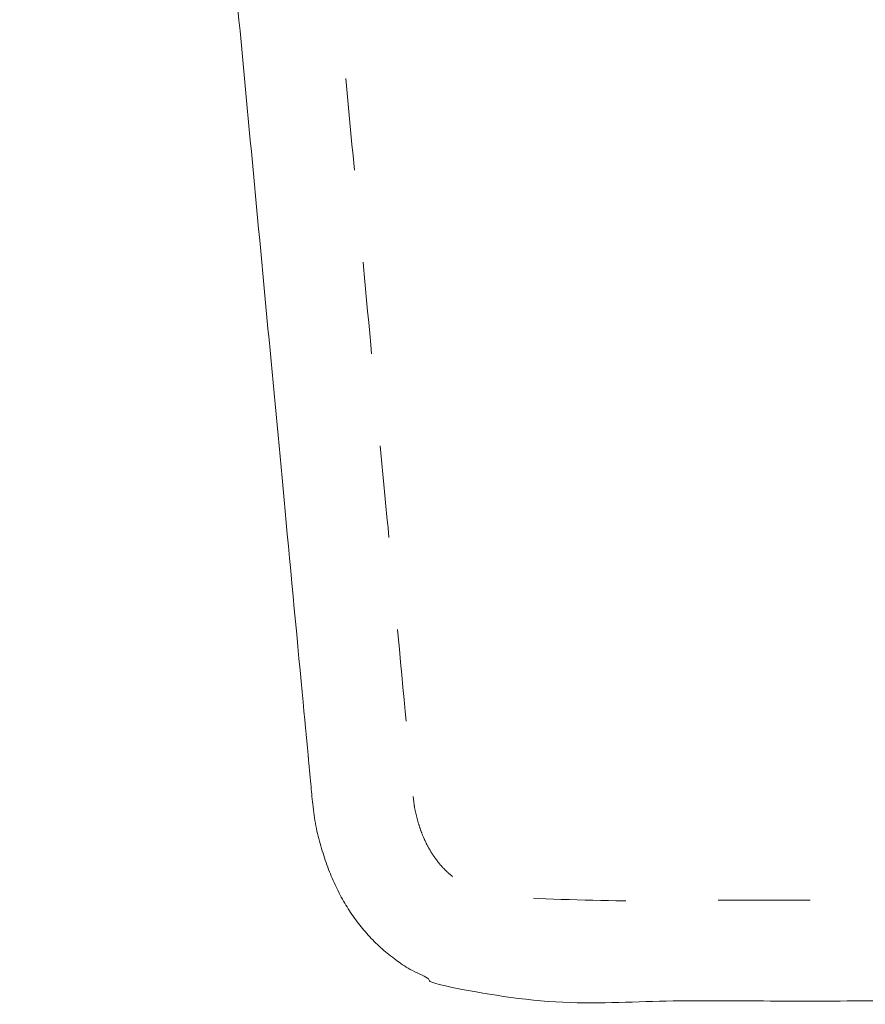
# Model space of a CAD drawing. Header units: inches. Extents: x -462 to -293, y -254 to -12.
# Tile 23 of 89: x -379 to -366, y -90 to -75. Entities that reach past the tile are written whole.
import ezdxf

# ---------------------------------------------------------------- set-up
doc = ezdxf.new("R2010")
doc.units = ezdxf.units.IN
doc.header["$LTSCALE"] = 32
doc.header["$MEASUREMENT"] = 0
doc.linetypes.add('Dash Style-1', pattern=[0.083328, 0.041656, -0.041672])
for name, color, linetype, lineweight in [('DashLine', 7, 'Dash Style-1', 13), ('Drawing', 7, 'Continuous', 18), ('None', 7, 'Continuous', 18), ('SolidLine', 7, 'Continuous', 15)]:
    doc.layers.add(name, color=color, linetype=linetype, lineweight=lineweight)

# ---------------------------------------------------------------- blocks, each defined once
blk = doc.blocks.new('Group-12')
at = {"layer": 'DashLine'}
blk.add_rational_spline([(3.426, -2.559), (3.426, -37.775), (3.426, -72.991), (3.426, -74.528), (1.89, -74.528), (-11.029, -74.547), (-23.947, -74.567), (-25.25, -74.462), (-25.476, -73.175), (-27.406, -52.622), (-29.336, -32.069), (-29.645, -28.78), (-29.645, -25.472), (-29.646, -14.016), (-29.646, -2.559), (-13.11, -2.559), (3.426, -2.559)], [1, 1, 1, 0.707106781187, 1, 1, 1, 1, 1, 1, 1, 1, 1, 1, 1, 1, 1], degree=2, knots=[0, 0, 0, 0.343773, 0.343773, 0.354376, 0.354376, 0.480484, 0.480484, 0.493239, 0.493239, 0.694763, 0.694763, 0.727018, 0.727018, 0.838741, 0.838741, 1, 1, 1], dxfattribs=at)
at = {"layer": 'SolidLine'}
blk.add_rational_spline([(4.882, -2.559), (4.882, -37.775), (4.882, -72.991), (4.882, -75.984), (1.89, -75.984), (-11.024, -76.004), (-23.937, -76.024), (-26.489, -75.818), (-26.926, -73.311), (-28.857, -52.759), (-30.787, -32.206), (-31.101, -28.847), (-31.102, -25.472), (-31.102, -14.016), (-31.102, -2.559), (-13.11, -2.559), (4.882, -2.559)], [1, 1, 1, 0.707106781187, 1, 1, 1, 1, 1, 1, 1, 1, 1, 1, 1, 1, 1], degree=2, knots=[0, 0, 0, 0.330467, 0.330467, 0.350321, 0.350321, 0.471501, 0.471501, 0.49552, 0.49552, 0.690342, 0.690342, 0.722181, 0.722181, 0.830262, 0.830262, 1, 1, 1], dxfattribs=at)
blk = doc.blocks.new('Group-66')
at = {"layer": 'None'}
blk.add_blockref('Group-12', (0, 0), dxfattribs=at)
blk = doc.blocks.new('SL Runoff Utility L Desk2 (2D)')
at = {"layer": 'None'}
blk.add_blockref('Group-66', (0, 0), dxfattribs=at)
at = {"layer": 'Drawing', "color": 0, "flags": 1}
for tag in ['Catalog', 'Custom', 'FinishGroup', 'Discount', 'Tag', 'Item1', 'Item2', 'Item3', 'Item4', 'Item5', 'Item6', 'Item7', 'Item8', 'Item9', 'Item10', 'Item11', 'Item12', 'Item13', 'Item14', 'Item15', 'Item16', 'Item17', 'Item18', 'Item19', 'Item20', 'Item21', 'Item22', 'Item23', 'Item24', 'Item25', 'Option1', 'Option2', 'Option3', 'Option4', 'Option5', 'Option6', 'Option7', 'Option8', 'Option9', 'Option10', 'Option11', 'Option12']:
    blk.add_attdef(tag, (-64.78, -74.685), '', height=0.00709, dxfattribs=at)

msp = doc.modelspace()

# ---------------------------------------------------------------- block references
at = {"layer": 'Drawing'}
msp.add_blockref('SL Runoff Utility L Desk2 (2D)', (-347.388, -13.639), dxfattribs=at)

doc.saveas('drawing.dxf')
